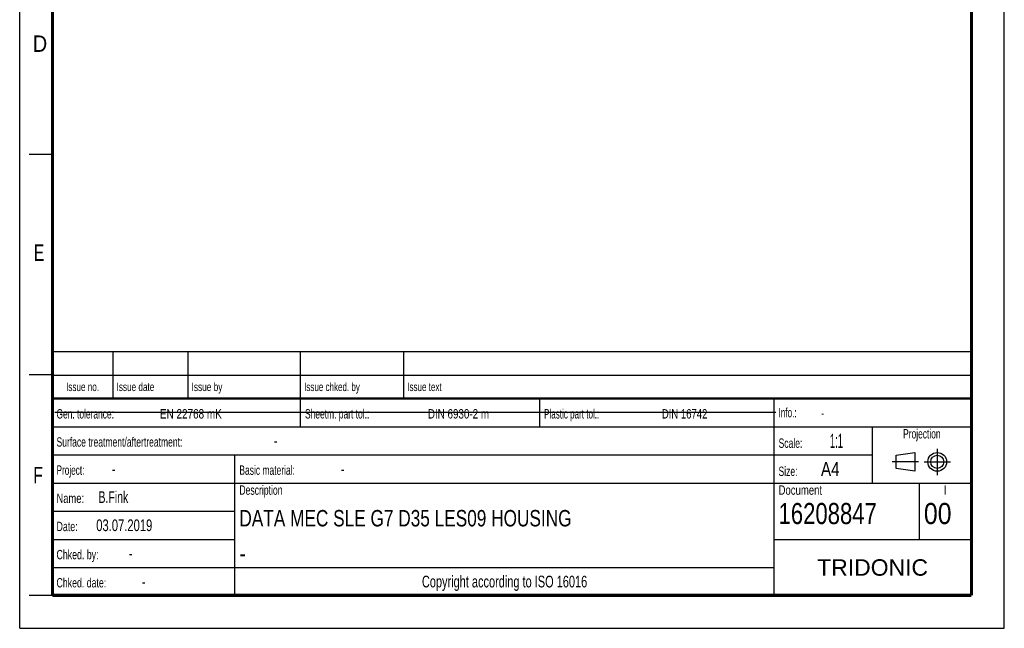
# Model space of a CAD drawing. Header units: millimetres. Extents: x 0 to 210, y 0 to 297.
# Tile 1 of 14: x 0 to 210, y 0 to 130. Entities that reach past the tile are written whole.
import ezdxf
from ezdxf.enums import TextEntityAlignment as Align

# ---------------------------------------------------------------- set-up
doc = ezdxf.new("R2010")
doc.units = ezdxf.units.MM
doc.header["$LTSCALE"] = 19.36
doc.linetypes.add('CENTER', pattern=[0.6, 0.375, -0.075, 0.075, -0.075])
doc.layers.get('0').update_dxf_attribs({"linetype": 'CONTINUOUS'})
doc.layers.add('DEFAULT_1', color=7, linetype='CENTER')
doc.layers.add('Z_NOTICE', color=7, linetype='CONTINUOUS')
doc.styles.get("Standard").update_dxf_attribs({"font": 'txt', "width": 0.7})
doc.styles.add('TEXTSTYLE_2', font='txt', dxfattribs={"width": 0.75})
doc.styles.add('TEXTSTYLE_5', font='arial.ttf')

# ---------------------------------------------------------------- blocks, each defined once
blk = doc.blocks.new('PROJEKTIONSMETHODE_BL0', base_point=(192.31, 35.47))
at = {"color": 2, "linetype": 'CONTINUOUS'}
for p, q in [((186.91, 36.87), (190.91, 37.47)), ((186.91, 34.07), (186.91, 36.87)), ((190.91, 37.47), (190.91, 33.47)), ((190.91, 33.47), (186.91, 34.07))]:
    blk.add_line(p, q, dxfattribs=at)
for radius in [2, 1.4]:
    blk.add_circle((195.71, 35.47), radius, dxfattribs=at)
at = {"layer": 'DEFAULT_1', "color": 2, "linetype": 'CENTER'}
for p, q in [((195.71, 38.27), (195.71, 32.67)), ((191.71, 35.47), (186.11, 35.47)), ((192.91, 35.47), (198.5, 35.47))]:
    blk.add_line(p, q, dxfattribs=at)

msp = doc.modelspace()

# ---------------------------------------------------------------- linework, layer by layer
at = {"color": 2, "linetype": 'CONTINUOUS'}
for p, q in [((0, 0), (0, 297)), ((210, 0), (210, 297)), ((7, 101), (2, 101)), ((6.9136, 48.9602), (6.9136, 58.9602)), ((6.9136, 58.9602), (202.9136, 58.9602)), ((19.9136, 48.9602), (19.9136, 58.9602)), ((35.9136, 48.9602), (35.9136, 58.9602)), ((59.9136, 48.9602), (59.9136, 58.9602)), ((81.9136, 48.9602), (81.9136, 58.9602)), ((202.9136, 48.9602), (202.9136, 58.9602)), ((7, 54), (2, 54)), ((6.9136, 53.9602), (202.9136, 53.9602)), ((6.9135, 6.9601), (6.9135, 48.9601)), ((6.9135, 48.9601), (202.9135, 48.9601)), ((6.9136, 48.9602), (202.9136, 48.9602)), ((59.9135, 42.9601), (59.9135, 48.9601)), ((110.9135, 42.9601), (110.9135, 48.9601)), ((160.9135, 6.9601), (160.9135, 48.9601)), ((202.9135, 6.9601), (202.9135, 48.9601)), ((6.9135, 42.9601), (202.9135, 42.9601)), ((181.9135, 30.9601), (181.9135, 42.9601)), ((6.9135, 36.9601), (181.9135, 36.9601)), ((45.9135, 6.9601), (45.9135, 36.9601)), ((6.9135, 30.9601), (202.9135, 30.9601)), ((191.9135, 18.9601), (191.9135, 30.9601)), ((6.9135, 24.9601), (45.9135, 24.9601)), ((6.9135, 18.9601), (45.9135, 18.9601)), ((160.9135, 18.9601), (202.9135, 18.9601)), ((6.9135, 12.9601), (160.9135, 12.9601)), ((7, 7), (2, 7)), ((6.9135, 6.9601), (202.9135, 6.9601)), ((0, 0), (210, 0))]:
    msp.add_line(p, q, dxfattribs=at)
at = {"color": 7, "linetype": 'CONTINUOUS'}
msp.add_line((7.4681, 46.0424), (161.2681, 46.0424), dxfattribs=at)
for points, const_width in [([(7, 7), (7, 290)], 0.7), ([(203, 7), (203, 290)], 0.7), ([(7, 49), (203, 49)], 0.5), ([(7, 7), (203, 7)], 0.7)]:
    msp.add_lwpolyline(points, dxfattribs=dict(at, const_width=const_width))

# ---------------------------------------------------------------- block references
at = {"color": 2, "linetype": 'CONTINUOUS'}
msp.add_blockref('PROJEKTIONSMETHODE_BL0', (192.3051, 35.4697), dxfattribs=at)

# ---------------------------------------------------------------- texts
at = {"color": 5, "linetype": 'CONTINUOUS', "style": 'TEXTSTYLE_2'}
for s, width, p in [('D', 0.904762, (2.8073, 122.8572)), ('E', 0.714286, (3.0025, 78.3025)), ('F', 0.714286, (2.9222, 30.897))]:
    msp.add_text(s, height=3.5, dxfattribs=dict(at, width=width)).set_placement(p)
at = {"layer": 'Z_NOTICE', "color": 5, "linetype": 'CONTINUOUS', "style": 'TEXTSTYLE_2'}
for s, height, width, p in [('Issue date ', 1.8, 0.725108, (20.6636, 50.5602)), ('Issue by ', 1.8, 0.732804, (36.6636, 50.5602)), ('Issue chked. by', 1.8, 0.711111, (60.6636, 50.5602)), ('Issue text ', 1.8, 0.712121, (82.6636, 50.5602)), ('Gen. tolerance:', 2, 0.669841, (7.851, 44.7101)), ('EN 22768 mK', 2, 0.792208, (29.9106, 44.7101)), ('Sheetm. part tol.:', 2, 0.67328, (60.851, 44.7101)), ('DIN 6930-2 m', 2, 0.78373, (87.0534, 44.7101)), ('Plastic part tol.:', 2, 0.642857, (111.851, 44.7101)), ('DIN 16742', 2, 0.759259, (136.9582, 44.7101)), ('Info.: ', 2, 0.64966, (161.851, 44.9601)), ('Surface treatment/aftertreatment: ', 2, 0.681373, (7.851, 38.7101)), ('Scale:  ', 2, 0.684524, (161.851, 38.4601)), ('1:1', 3, 0.5, (172.8034, 38.4601)), ('-', 2.5, 0.714286, (54.1844, 38.7101)), ('Project: ', 2, 0.656085, (7.851, 32.7101)), ('-', 2.5, 0.714286, (19.6606, 32.7101)), ('Basic material: ', 2, 0.675595, (46.851, 32.7101)), ('-', 2.5, 0.714286, (68.4701, 32.7101)), ('Size: ', 2, 0.678571, (161.851, 32.4601)), (' A4', 3, 0.809524, (169.9939, 32.4601)), ('B.Fink', 2.5, 0.670635, (16.8034, 26.7101)), ('Description', 2, 0.688312, (46.851, 28.4601)), ('Document', 2, 0.761905, (161.851, 28.4601)), ('Name: ', 2, 0.746032, (7.851, 26.7101)), ('16208847', 4.5, 0.782738, (161.851, 22.2101)), ('00', 4.5, 0.880952, (192.851, 22.2101)), ('03.07.2019', 2.5, 0.714286, (16.3272, 20.7101)), ('Date: ', 2, 0.706349, (7.851, 20.7101)), ('Chked. by: ', 2, 0.701299, (7.851, 14.7101)), ('-', 2.5, 0.714286, (23.2796, 14.7101)), ('Chked. date: ', 2, 0.699634, (7.851, 8.7101)), ('-', 2.5, 0.714286, (26.0415, 8.7101))]:
    msp.add_text(s, height=height, dxfattribs=dict(at, width=width)).set_placement(p)
for s, height, width, p in [('Issue no.', 1.8, 0.719577, (13.4136, 50.5602)), ('Projection', 2, 0.671429, (192.4135, 40.4601)), ('I', 2, 0.833333, (197.4135, 28.4601)), ('Copyright according to ISO 16016', 2.5, 0.700149, (103.4135, 8.7101))]:
    msp.add_text(s, height=height, dxfattribs=dict(at, width=width)).set_placement(p, align=Align.CENTER)
at = {"layer": 'Z_NOTICE', "color": 5, "linetype": 'CONTINUOUS', "width": 0.714286}
msp.add_text('-', height=1.8, dxfattribs=at).set_placement((170.9463, 44.9601))
at = {"layer": 'Z_NOTICE', "color": 7, "linetype": 'CONTINUOUS', "style": 'TEXTSTYLE_2'}
for s, width, p in [('DATA MEC SLE G7 D35 LES09 HOUSING', 0.784993, (46.851, 21.7101)), ('-', 0.904762, (46.851, 14.2101))]:
    msp.add_text(s, height=3.5, dxfattribs=dict(at, width=width)).set_placement(p)
at = {"layer": 'Z_NOTICE', "color": 5, "linetype": 'CONTINUOUS', "style": 'TEXTSTYLE_5'}
msp.add_text('TRIDONIC', height=3.5, dxfattribs=at).set_placement((181.9135, 11.2101), align=Align.CENTER)

doc.saveas('drawing.dxf')
